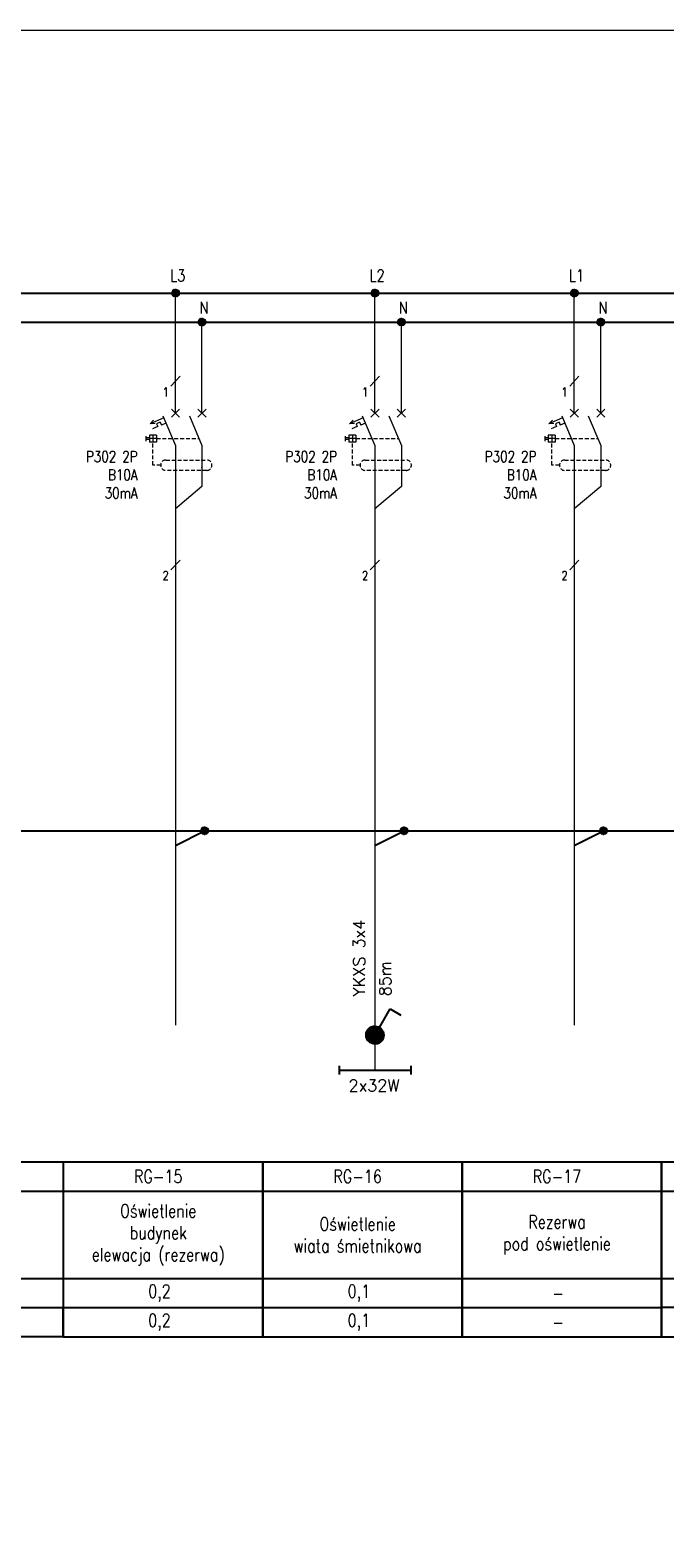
# Model space of a CAD drawing. Header units: millimetres. Extents: x 2505 to 3495, y 1397 to 1684.
# Tile 37 of 59: x 3084 to 3145, y 1540 to 1684. Entities that reach past the tile are written whole.
import ezdxf

# ---------------------------------------------------------------- set-up
doc = ezdxf.new("R2010")
doc.units = ezdxf.units.MM
doc.linetypes.add('DASHED2', pattern=[0.375, 0.25, -0.125])
for name, color, linetype, lineweight in [('#elektryczne', 7, 'Continuous', 20), ('EB_PRZEWODY', 3, 'Continuous', 20), ('PRZEWODY', 3, 'Continuous', 20), ('SYMBOL', 3, 'Continuous', 20), ('SZYNY', 1, 'Continuous', 40)]:
    doc.layers.add(name, color=color, linetype=linetype, lineweight=lineweight)
for name, color, linetype in [('#elektryka', 1, 'Continuous'), ('E_Opis', 7, 'Continuous'), ('EB_gniazda', 1, 'Continuous'), ('IE-SYMBOL', 3, 'Continuous'), ('OPIS', 7, 'Continuous')]:
    doc.layers.add(name, color=color, linetype=linetype)
doc.styles.add('SIMPLEX', font='simplex.shx', dxfattribs={"width": 0.8})

# ---------------------------------------------------------------- blocks, each defined once
blk = doc.blocks.new('P-PUNKT')
for p, q in [((-0.64, 0.17), (-0.66, 0.02)), ((-0.64, 0.17), (-0.66, 0.02)), ((-0.64, 0), (-0.66, -0.03)), ((-0.6, 0.28), (-0.64, 0.17)), ((-0.6, 0.28), (-0.64, 0.17)), ((-0.6, 0.14), (-0.64, 0.09)), ((-0.6, 0), (-0.64, 0)), ((-0.51, 0.43), (-0.6, 0.28)), ((-0.51, 0.43), (-0.6, 0.28)), ((-0.51, 0.29), (-0.6, 0.19)), ((-0.51, 0.15), (-0.6, 0.1)), ((-0.51, 0.01), (-0.6, 0)), ((-0.4, 0.52), (-0.51, 0.43)), ((-0.4, 0.52), (-0.51, 0.43)), ((-0.4, 0.41), (-0.51, 0.33)), ((-0.4, 0.29), (-0.51, 0.24)), ((-0.4, 0.17), (-0.51, 0.15)), ((-0.4, 0.06), (-0.51, 0.05)), ((-0.27, 0.61), (-0.4, 0.52)), ((-0.27, 0.61), (-0.4, 0.52)), ((-0.27, 0.5), (-0.4, 0.43)), ((-0.27, 0.38), (-0.4, 0.33)), ((-0.27, 0.27), (-0.4, 0.24)), ((-0.27, 0.16), (-0.4, 0.14)), ((-0.27, 0.05), (-0.4, 0.05)), ((-0.27, 0.61), (-0.27, -0.61)), ((-0.27, 0.61), (-0.27, -0.61)), ((-0.1, 0.66), (0.1, 0.66)), ((-0.1, 0.66), (0.1, 0.66)), ((-0.1, -0.66), (-0.1, 0.66)), ((-0.1, 0.66), (-0.1, -0.66)), ((-0.1, 0.56), (0.1, 0.56)), ((-0.1, 0.46), (0.1, 0.46)), ((-0.1, 0.36), (0.1, 0.36)), ((-0.1, 0.26), (0.1, 0.26)), ((-0.1, 0.15), (0.1, 0.15)), ((-0.1, 0.05), (0.1, 0.05)), ((0.1, -0.66), (0.1, 0.66)), ((0.1, 0.66), (0.1, -0.66)), ((0.27, 0.61), (0.27, -0.61)), ((0.27, 0.61), (0.27, -0.61)), ((0.27, 0.61), (0.4, 0.52)), ((0.27, 0.61), (0.4, 0.52)), ((0.27, 0.5), (0.4, 0.43)), ((0.27, 0.38), (0.4, 0.33)), ((0.27, 0.27), (0.4, 0.24)), ((0.27, 0.16), (0.4, 0.14)), ((0.27, 0.05), (0.4, 0.05)), ((0.4, 0.52), (0.51, 0.43)), ((0.4, 0.52), (0.51, 0.43)), ((0.4, 0.41), (0.51, 0.33)), ((0.4, 0.29), (0.51, 0.24)), ((0.4, 0.17), (0.51, 0.15)), ((0.4, 0.06), (0.51, 0.05)), ((0.51, 0.43), (0.6, 0.28)), ((0.51, 0.43), (0.6, 0.28)), ((0.51, 0.29), (0.6, 0.19)), ((0.51, 0.15), (0.6, 0.1)), ((0.51, 0.01), (0.6, 0)), ((0.6, 0.28), (0.64, 0.17)), ((0.6, 0.28), (0.64, 0.17)), ((0.6, 0.14), (0.64, 0.09)), ((0.6, 0), (0.64, 0)), ((0.64, 0.17), (0.66, 0.02)), ((0.64, 0.17), (0.66, 0.02)), ((0.64, 0), (0.66, -0.03)), ((-0.65, -0.08), (-0.64, -0.17)), ((-0.64, -0.17), (-0.65, -0.08)), ((-0.6, -0.14), (-0.64, -0.08)), ((-0.64, -0.17), (-0.6, -0.28)), ((-0.6, -0.28), (-0.64, -0.17)), ((-0.51, -0.13), (-0.6, -0.09)), ((-0.51, -0.27), (-0.6, -0.18)), ((-0.6, -0.28), (-0.51, -0.41)), ((-0.51, -0.41), (-0.6, -0.28)), ((-0.4, -0.06), (-0.51, -0.04)), ((-0.4, -0.17), (-0.51, -0.13)), ((-0.4, -0.29), (-0.51, -0.23)), ((-0.4, -0.41), (-0.51, -0.32)), ((-0.51, -0.41), (-0.4, -0.52)), ((-0.4, -0.52), (-0.51, -0.41)), ((-0.27, -0.06), (-0.4, -0.05)), ((-0.27, -0.17), (-0.4, -0.14)), ((-0.27, -0.28), (-0.4, -0.24)), ((-0.27, -0.39), (-0.4, -0.33)), ((-0.27, -0.5), (-0.4, -0.43)), ((-0.4, -0.52), (-0.27, -0.61)), ((-0.27, -0.61), (-0.4, -0.52)), ((-0.1, -0.05), (0.1, -0.05)), ((-0.1, -0.15), (0.1, -0.15)), ((-0.1, -0.26), (0.1, -0.26)), ((-0.1, -0.36), (0.1, -0.36)), ((-0.1, -0.46), (0.1, -0.46)), ((-0.1, -0.56), (0.1, -0.56)), ((0.1, -0.66), (-0.1, -0.66)), ((-0.1, -0.66), (0.1, -0.66)), ((0.27, -0.06), (0.4, -0.05)), ((0.27, -0.17), (0.4, -0.14)), ((0.27, -0.28), (0.4, -0.24)), ((0.27, -0.39), (0.4, -0.33)), ((0.27, -0.5), (0.4, -0.43)), ((0.4, -0.52), (0.27, -0.61)), ((0.27, -0.61), (0.4, -0.52)), ((0.4, -0.06), (0.51, -0.04)), ((0.4, -0.17), (0.51, -0.13)), ((0.4, -0.29), (0.51, -0.23)), ((0.4, -0.41), (0.51, -0.32)), ((0.51, -0.41), (0.4, -0.52)), ((0.4, -0.52), (0.51, -0.41)), ((0.51, -0.13), (0.6, -0.09)), ((0.51, -0.27), (0.6, -0.18)), ((0.6, -0.28), (0.51, -0.41)), ((0.51, -0.41), (0.6, -0.28)), ((0.6, -0.14), (0.64, -0.08)), ((0.64, -0.17), (0.6, -0.28)), ((0.6, -0.28), (0.64, -0.17)), ((0.65, -0.08), (0.64, -0.17)), ((0.64, -0.17), (0.65, -0.08))]:
    blk.add_line(p, q)
at = {"ltscale": 5}
blk.add_line((0.66, 0.02), (0.66, -0.08), dxfattribs=at)
blk.add_point((0, 0))
blk = doc.blocks.new('WYL_ROZ')
for p, q in [((-0.78, -0.78), (0.78, 0.78)), ((0.78, -0.78), (-0.78, 0.78)), ((0, 0), (0, 2)), ((4.26, -0.78), (5.83, 0.78)), ((5.83, -0.78), (4.26, 0.78)), ((5.04, 0), (5.04, 2)), ((-2.24, -0.93), (-4.83, -2.04)), ((-4.83, -2.04), (-4.17, -1.32)), ((-3.9, -1.97), (-4.83, -2.04)), ((-3.37, -2.56), (-4.41, -3.01)), ((-2.92, -1.75), (-3.6, -2.04)), ((-3.6, -2.04), (-3.37, -2.56)), ((-2.92, -1.75), (-2.69, -2.27)), ((-1.82, -1.9), (-2.69, -2.27)), ((-2.41, -0.52), (0, -6.16)), ((2.63, -0.52), (5.04, -6.16)), ((-5.65, -4.41), (-5.65, -5.32)), ((-4.96, -4.69), (-5.65, -4.69)), ((-4.96, -5.03), (-5.65, -5.03)), ((-4.96, -4.2), (-4.96, -5.53)), ((-3.63, -4.2), (-4.96, -4.2)), ((-3.63, -4.86), (-4.96, -4.86)), ((-3.63, -5.53), (-4.96, -5.53)), ((-4.3, -4.2), (-4.3, -5.53)), ((-3.63, -4.2), (-3.63, -5.53)), ((0, -6.12), (0, -11.54)), ((5.04, -6.16), (5.04, -11.58))]:
    blk.add_line(p, q)
at = {"color": 3}
blk.add_line((2.63, -0.52), (5.04, -6.16), dxfattribs=at)
blk.add_line((2.63, -0.52), (5.04, -6.16), dxfattribs=at)
at = {"color": 4, "linetype": 'DASHED2', "ltscale": 3}
for p, q in [((-3.63, -4.86), (4.49, -4.86)), ((-1.84, -8.93), (5.95, -8.93)), ((5.95, -10.91), (-1.84, -10.91))]:
    blk.add_line(p, q, dxfattribs=at)
blk.add_lwpolyline([(-2.83, -9.92), (-4.3, -9.92), (-4.3, -5.53)], dxfattribs=at)
for centre, start, end in [((-1.84, -9.92), 90, 270), ((5.95, -9.92), 270, 90)]:
    blk.add_arc(centre, 0.99, start, end, dxfattribs=at)
blk.add_point((5.04, -10.35), dxfattribs=at)
blk.add_point((5.04, -10.35), dxfattribs=at)
blk = doc.blocks.new('LAMPA')
for p, q in [((-4, 0.5), (-4, -0.5)), ((-4, 0), (4, 0)), ((4, 0.5), (4, -0.5))]:
    blk.add_line(p, q)
blk = doc.blocks.new('*U64')
for p, q in [((-0.64, 0.17), (-0.66, 0.02)), ((-0.64, 0.17), (-0.66, 0.02)), ((-0.64, 0), (-0.66, -0.03)), ((-0.6, 0.28), (-0.64, 0.17)), ((-0.6, 0.28), (-0.64, 0.17)), ((-0.6, 0.14), (-0.64, 0.09)), ((-0.6, 0), (-0.64, 0)), ((-0.51, 0.43), (-0.6, 0.28)), ((-0.51, 0.43), (-0.6, 0.28)), ((-0.51, 0.29), (-0.6, 0.19)), ((-0.51, 0.15), (-0.6, 0.1)), ((-0.51, 0.01), (-0.6, 0)), ((-0.4, 0.52), (-0.51, 0.43)), ((-0.4, 0.52), (-0.51, 0.43)), ((-0.4, 0.41), (-0.51, 0.33)), ((-0.4, 0.29), (-0.51, 0.24)), ((-0.4, 0.17), (-0.51, 0.15)), ((-0.4, 0.06), (-0.51, 0.05)), ((-0.27, 0.61), (-0.4, 0.52)), ((-0.27, 0.61), (-0.4, 0.52)), ((-0.27, 0.5), (-0.4, 0.43)), ((-0.27, 0.38), (-0.4, 0.33)), ((-0.27, 0.27), (-0.4, 0.24)), ((-0.27, 0.16), (-0.4, 0.14)), ((-0.27, 0.05), (-0.4, 0.05)), ((-0.27, 0.61), (-0.27, -0.61)), ((-0.27, 0.61), (-0.27, -0.61)), ((-0.1, 0.66), (0.1, 0.66)), ((-0.1, 0.66), (0.1, 0.66)), ((-0.1, -0.66), (-0.1, 0.66)), ((-0.1, 0.66), (-0.1, -0.66)), ((-0.1, 0.56), (0.1, 0.56)), ((-0.1, 0.46), (0.1, 0.46)), ((-0.1, 0.36), (0.1, 0.36)), ((-0.1, 0.26), (0.1, 0.26)), ((-0.1, 0.15), (0.1, 0.15)), ((-0.1, 0.05), (0.1, 0.05)), ((0.1, -0.66), (0.1, 0.66)), ((0.1, 0.66), (0.1, -0.66)), ((0.27, 0.61), (0.27, -0.61)), ((0.27, 0.61), (0.27, -0.61)), ((0.27, 0.61), (0.4, 0.52)), ((0.27, 0.61), (0.4, 0.52)), ((0.27, 0.5), (0.4, 0.43)), ((0.27, 0.38), (0.4, 0.33)), ((0.27, 0.27), (0.4, 0.24)), ((0.27, 0.16), (0.4, 0.14)), ((0.27, 0.05), (0.4, 0.05)), ((0.4, 0.52), (0.51, 0.43)), ((0.4, 0.52), (0.51, 0.43)), ((0.4, 0.41), (0.51, 0.33)), ((0.4, 0.29), (0.51, 0.24)), ((0.4, 0.17), (0.51, 0.15)), ((0.4, 0.06), (0.51, 0.05)), ((0.51, 0.43), (0.6, 0.28)), ((0.51, 0.43), (0.6, 0.28)), ((0.51, 0.29), (0.6, 0.19)), ((0.51, 0.15), (0.6, 0.1)), ((0.51, 0.01), (0.6, 0)), ((0.6, 0.28), (0.64, 0.17)), ((0.6, 0.28), (0.64, 0.17)), ((0.6, 0.14), (0.64, 0.09)), ((0.6, 0), (0.64, 0)), ((0.64, 0.17), (0.66, 0.02)), ((0.64, 0.17), (0.66, 0.02)), ((0.64, 0), (0.66, -0.03)), ((-0.65, -0.08), (-0.64, -0.17)), ((-0.64, -0.17), (-0.65, -0.08)), ((-0.6, -0.14), (-0.64, -0.08)), ((-0.64, -0.17), (-0.6, -0.28)), ((-0.6, -0.28), (-0.64, -0.17)), ((-0.51, -0.13), (-0.6, -0.09)), ((-0.51, -0.27), (-0.6, -0.18)), ((-0.6, -0.28), (-0.51, -0.41)), ((-0.51, -0.41), (-0.6, -0.28)), ((-0.4, -0.06), (-0.51, -0.04)), ((-0.4, -0.17), (-0.51, -0.13)), ((-0.4, -0.29), (-0.51, -0.23)), ((-0.4, -0.41), (-0.51, -0.32)), ((-0.51, -0.41), (-0.4, -0.52)), ((-0.4, -0.52), (-0.51, -0.41)), ((-0.27, -0.06), (-0.4, -0.05)), ((-0.27, -0.17), (-0.4, -0.14)), ((-0.27, -0.28), (-0.4, -0.24)), ((-0.27, -0.39), (-0.4, -0.33)), ((-0.27, -0.5), (-0.4, -0.43)), ((-0.4, -0.52), (-0.27, -0.61)), ((-0.27, -0.61), (-0.4, -0.52)), ((-0.1, -0.05), (0.1, -0.05)), ((-0.1, -0.15), (0.1, -0.15)), ((-0.1, -0.26), (0.1, -0.26)), ((-0.1, -0.36), (0.1, -0.36)), ((-0.1, -0.46), (0.1, -0.46)), ((-0.1, -0.56), (0.1, -0.56)), ((0.1, -0.66), (-0.1, -0.66)), ((-0.1, -0.66), (0.1, -0.66)), ((0.27, -0.06), (0.4, -0.05)), ((0.27, -0.17), (0.4, -0.14)), ((0.27, -0.28), (0.4, -0.24)), ((0.27, -0.39), (0.4, -0.33)), ((0.27, -0.5), (0.4, -0.43)), ((0.4, -0.52), (0.27, -0.61)), ((0.27, -0.61), (0.4, -0.52)), ((0.4, -0.06), (0.51, -0.04)), ((0.4, -0.17), (0.51, -0.13)), ((0.4, -0.29), (0.51, -0.23)), ((0.4, -0.41), (0.51, -0.32)), ((0.51, -0.41), (0.4, -0.52)), ((0.4, -0.52), (0.51, -0.41)), ((0.51, -0.13), (0.6, -0.09)), ((0.51, -0.27), (0.6, -0.18)), ((0.6, -0.28), (0.51, -0.41)), ((0.51, -0.41), (0.6, -0.28)), ((0.6, -0.14), (0.64, -0.08)), ((0.64, -0.17), (0.6, -0.28)), ((0.6, -0.28), (0.64, -0.17)), ((0.65, -0.08), (0.64, -0.17)), ((0.64, -0.17), (0.65, -0.08))]:
    blk.add_line(p, q)
at = {"ltscale": 5}
blk.add_line((0.66, 0.02), (0.66, -0.08), dxfattribs=at)
blk.add_point((0, 0))
blk = doc.blocks.new('ip44 1')
at = {"layer": 'EB_gniazda', "linetype": 'Continuous', "lineweight": 30}
h = blk.add_hatch(dxfattribs=at)
h.set_pattern_fill('ANSI31', color=256)
h.set_pattern_definition([(45, (0, 0), (-0.08838834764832, 0.08838834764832), [])])
h.paths.add_polyline_path([(-89989543.7, -54751307.4, 1), (-89989526.9, -54751307.4, 1)])
at = {"layer": '#elektryka'}
for p, q in [((-89989531.1, -54751300.1), (-89989520.9, -54751282.5)), ((-89989520.9, -54751282.5), (-89989510.5, -54751288.5))]:
    blk.add_line(p, q, dxfattribs=at)
blk.add_circle((-89989535.3, -54751307.4), 8.4, dxfattribs=at)
blk = doc.blocks.new('*U83')
for p, q in [((-0.64, 0.17), (-0.66, 0.02)), ((-0.64, 0.17), (-0.66, 0.02)), ((-0.64, 0), (-0.66, -0.03)), ((-0.6, 0.28), (-0.64, 0.17)), ((-0.6, 0.28), (-0.64, 0.17)), ((-0.6, 0.14), (-0.64, 0.09)), ((-0.6, 0), (-0.64, 0)), ((-0.51, 0.43), (-0.6, 0.28)), ((-0.51, 0.43), (-0.6, 0.28)), ((-0.51, 0.29), (-0.6, 0.19)), ((-0.51, 0.15), (-0.6, 0.1)), ((-0.51, 0.01), (-0.6, 0)), ((-0.4, 0.52), (-0.51, 0.43)), ((-0.4, 0.52), (-0.51, 0.43)), ((-0.4, 0.41), (-0.51, 0.33)), ((-0.4, 0.29), (-0.51, 0.24)), ((-0.4, 0.17), (-0.51, 0.15)), ((-0.4, 0.06), (-0.51, 0.05)), ((-0.27, 0.61), (-0.4, 0.52)), ((-0.27, 0.61), (-0.4, 0.52)), ((-0.27, 0.5), (-0.4, 0.43)), ((-0.27, 0.38), (-0.4, 0.33)), ((-0.27, 0.27), (-0.4, 0.24)), ((-0.27, 0.16), (-0.4, 0.14)), ((-0.27, 0.05), (-0.4, 0.05)), ((-0.27, 0.61), (-0.27, -0.61)), ((-0.27, 0.61), (-0.27, -0.61)), ((-0.1, 0.66), (0.1, 0.66)), ((-0.1, 0.66), (0.1, 0.66)), ((-0.1, -0.66), (-0.1, 0.66)), ((-0.1, 0.66), (-0.1, -0.66)), ((-0.1, 0.56), (0.1, 0.56)), ((-0.1, 0.46), (0.1, 0.46)), ((-0.1, 0.36), (0.1, 0.36)), ((-0.1, 0.26), (0.1, 0.26)), ((-0.1, 0.15), (0.1, 0.15)), ((-0.1, 0.05), (0.1, 0.05)), ((0.1, -0.66), (0.1, 0.66)), ((0.1, 0.66), (0.1, -0.66)), ((0.27, 0.61), (0.27, -0.61)), ((0.27, 0.61), (0.27, -0.61)), ((0.27, 0.61), (0.4, 0.52)), ((0.27, 0.61), (0.4, 0.52)), ((0.27, 0.5), (0.4, 0.43)), ((0.27, 0.38), (0.4, 0.33)), ((0.27, 0.27), (0.4, 0.24)), ((0.27, 0.16), (0.4, 0.14)), ((0.27, 0.05), (0.4, 0.05)), ((0.4, 0.52), (0.51, 0.43)), ((0.4, 0.52), (0.51, 0.43)), ((0.4, 0.41), (0.51, 0.33)), ((0.4, 0.29), (0.51, 0.24)), ((0.4, 0.17), (0.51, 0.15)), ((0.4, 0.06), (0.51, 0.05)), ((0.51, 0.43), (0.6, 0.28)), ((0.51, 0.43), (0.6, 0.28)), ((0.51, 0.29), (0.6, 0.19)), ((0.51, 0.15), (0.6, 0.1)), ((0.51, 0.01), (0.6, 0)), ((0.6, 0.28), (0.64, 0.17)), ((0.6, 0.28), (0.64, 0.17)), ((0.6, 0.14), (0.64, 0.09)), ((0.6, 0), (0.64, 0)), ((0.64, 0.17), (0.66, 0.02)), ((0.64, 0.17), (0.66, 0.02)), ((0.64, 0), (0.66, -0.03)), ((-0.65, -0.08), (-0.64, -0.17)), ((-0.64, -0.17), (-0.65, -0.08)), ((-0.6, -0.14), (-0.64, -0.08)), ((-0.64, -0.17), (-0.6, -0.28)), ((-0.6, -0.28), (-0.64, -0.17)), ((-0.51, -0.13), (-0.6, -0.09)), ((-0.51, -0.27), (-0.6, -0.18)), ((-0.6, -0.28), (-0.51, -0.41)), ((-0.51, -0.41), (-0.6, -0.28)), ((-0.4, -0.06), (-0.51, -0.04)), ((-0.4, -0.17), (-0.51, -0.13)), ((-0.4, -0.29), (-0.51, -0.23)), ((-0.4, -0.41), (-0.51, -0.32)), ((-0.51, -0.41), (-0.4, -0.52)), ((-0.4, -0.52), (-0.51, -0.41)), ((-0.27, -0.06), (-0.4, -0.05)), ((-0.27, -0.17), (-0.4, -0.14)), ((-0.27, -0.28), (-0.4, -0.24)), ((-0.27, -0.39), (-0.4, -0.33)), ((-0.27, -0.5), (-0.4, -0.43)), ((-0.4, -0.52), (-0.27, -0.61)), ((-0.27, -0.61), (-0.4, -0.52)), ((-0.1, -0.05), (0.1, -0.05)), ((-0.1, -0.15), (0.1, -0.15)), ((-0.1, -0.26), (0.1, -0.26)), ((-0.1, -0.36), (0.1, -0.36)), ((-0.1, -0.46), (0.1, -0.46)), ((-0.1, -0.56), (0.1, -0.56)), ((0.1, -0.66), (-0.1, -0.66)), ((-0.1, -0.66), (0.1, -0.66)), ((0.27, -0.06), (0.4, -0.05)), ((0.27, -0.17), (0.4, -0.14)), ((0.27, -0.28), (0.4, -0.24)), ((0.27, -0.39), (0.4, -0.33)), ((0.27, -0.5), (0.4, -0.43)), ((0.4, -0.52), (0.27, -0.61)), ((0.27, -0.61), (0.4, -0.52)), ((0.4, -0.06), (0.51, -0.04)), ((0.4, -0.17), (0.51, -0.13)), ((0.4, -0.29), (0.51, -0.23)), ((0.4, -0.41), (0.51, -0.32)), ((0.51, -0.41), (0.4, -0.52)), ((0.4, -0.52), (0.51, -0.41)), ((0.51, -0.13), (0.6, -0.09)), ((0.51, -0.27), (0.6, -0.18)), ((0.6, -0.28), (0.51, -0.41)), ((0.51, -0.41), (0.6, -0.28)), ((0.6, -0.14), (0.64, -0.08)), ((0.64, -0.17), (0.6, -0.28)), ((0.6, -0.28), (0.64, -0.17)), ((0.65, -0.08), (0.64, -0.17)), ((0.64, -0.17), (0.65, -0.08))]:
    blk.add_line(p, q)
at = {"ltscale": 5}
blk.add_line((0.66, 0.02), (0.66, -0.08), dxfattribs=at)
blk.add_point((0, 0))

msp = doc.modelspace()

# ---------------------------------------------------------------- linework, layer by layer
at = {"layer": '#elektryczne'}
msp.add_lwpolyline([(3494.65, 1396.93), (2504.65, 1396.93), (2504.65, 1683.93), (3494.65, 1683.93)], dxfattribs=at)
at = {"ltscale": 5}
for p, q in [((3057.62, 1573.43), (3087.27, 1573.43)), ((3057.62, 1565.12), (3087.27, 1565.12))]:
    msp.add_line(p, q, dxfattribs=at)
at = {"layer": 'EB_PRZEWODY', "lineweight": -3, "ltscale": 5}
for p, q in [((3097.96, 1606.34), (3100.73, 1607.73)), ((3116.95, 1606.34), (3119.72, 1607.73)), ((3135.94, 1606.34), (3138.71, 1607.73))]:
    msp.add_line(p, q, dxfattribs=at)
at = {"layer": 'OPIS', "ltscale": 5}
for p, q in [((3087.27, 1576.2), (3057.62, 1576.2)), ((3166.83, 1562.34), (3144.24, 1562.34))]:
    msp.add_line(p, q, dxfattribs=at)
at = {"layer": 'OPIS'}
for p, q in [((3087.27, 1576.2), (3087.27, 1562.34)), ((3144.24, 1573.43), (3166.83, 1573.43)), ((3144.24, 1565.12), (3166.83, 1565.12))]:
    msp.add_line(p, q, dxfattribs=at)
at = {"layer": 'OPIS', "lineweight": -3}
for p, q in [((3087.27, 1573.43), (3106.26, 1573.43)), ((3106.26, 1573.43), (3125.25, 1573.43)), ((3125.25, 1573.43), (3144.24, 1573.43)), ((3087.27, 1565.12), (3106.26, 1565.12)), ((3106.26, 1565.12), (3125.25, 1565.12)), ((3125.25, 1565.12), (3144.24, 1565.12))]:
    msp.add_line(p, q, dxfattribs=at)
at = {"layer": 'OPIS', "lineweight": -3, "ltscale": 5}
for p, q in [((3087.27, 1562.34), (3106.26, 1562.34)), ((3106.26, 1562.34), (3125.25, 1562.34)), ((3125.25, 1562.34), (3144.24, 1562.34))]:
    msp.add_line(p, q, dxfattribs=at)
at = {"layer": 'OPIS', "lineweight": -3}
for points in [[(3087.27, 1559.57), (3106.26, 1559.57), (3106.26, 1576.2), (3087.27, 1576.2)], [(3106.26, 1559.57), (3125.25, 1559.57), (3125.25, 1576.2), (3106.26, 1576.2)], [(3125.25, 1559.57), (3144.24, 1559.57), (3144.24, 1576.2), (3125.25, 1576.2)]]:
    msp.add_lwpolyline(points, close=True, dxfattribs=at)
at = {"layer": 'OPIS'}
for points in [[(3144.24, 1559.57), (3166.83, 1559.57), (3166.83, 1576.2), (3144.24, 1576.2)], [(3057.62, 1562.34), (3087.27, 1562.34), (3087.27, 1559.57), (3057.62, 1559.57)]]:
    msp.add_lwpolyline(points, close=True, dxfattribs=at)
msp.add_lwpolyline([(3087.27, 1559.57), (3087.27, 1562.34)], dxfattribs=at)
at = {"layer": 'PRZEWODY', "ltscale": 5}
for p, q in [((3097.96, 1647.48), (3097.96, 1658.91)), ((3116.95, 1647.48), (3116.95, 1658.91)), ((3135.94, 1647.48), (3135.94, 1658.91)), ((3100.48, 1641.69), (3100.48, 1640.5)), ((3119.47, 1641.69), (3119.47, 1640.5)), ((3138.46, 1641.69), (3138.46, 1640.5))]:
    msp.add_line(p, q, dxfattribs=at)
at = {"layer": 'PRZEWODY'}
for p, q in [((3100.48, 1648.48), (3100.48, 1656.14)), ((3119.47, 1648.48), (3119.47, 1656.14)), ((3138.46, 1648.48), (3138.46, 1656.14)), ((3097.96, 1632.1), (3097.96, 1589.23)), ((3116.95, 1632.1), (3116.95, 1584.94)), ((3135.94, 1632.1), (3135.94, 1589.23))]:
    msp.add_line(p, q, dxfattribs=at)
at = {"layer": 'SYMBOL'}
for p, q in [((3097.52, 1650.03), (3098.4, 1650.98)), ((3116.51, 1650.03), (3117.39, 1650.98)), ((3135.5, 1650.03), (3136.38, 1650.98)), ((3097.96, 1642.01), (3097.96, 1632.1)), ((3116.95, 1642.01), (3116.95, 1632.1)), ((3135.94, 1642.01), (3135.94, 1632.1)), ((3100.48, 1640.5), (3097.96, 1638.37)), ((3119.47, 1640.5), (3116.95, 1638.37)), ((3138.46, 1640.5), (3135.94, 1638.37)), ((3097.52, 1632.55), (3098.4, 1633.49)), ((3116.51, 1632.55), (3117.39, 1633.49)), ((3135.5, 1632.55), (3136.38, 1633.49))]:
    msp.add_line(p, q, dxfattribs=at)
at = {"layer": 'SZYNY', "lineweight": -3}
msp.add_line((2535.21, 1658.91), (3453.73, 1658.91), dxfattribs=at)
at = {"layer": 'SZYNY', "color": 5, "lineweight": -3}
msp.add_line((2535.21, 1656.14), (3453.73, 1656.14), dxfattribs=at)
at = {"layer": 'SZYNY', "color": 4, "lineweight": -3}
msp.add_line((2651.38, 1607.73), (3453.73, 1607.73), dxfattribs=at)

# ---------------------------------------------------------------- block references
at = {"layer": 'EB_gniazda', "linetype": 'Continuous', "lineweight": 30, "xscale": 0.1, "yscale": 0.1, "zscale": 0.1}
msp.add_blockref('ip44 1', (9002070.48, 5476719.02), dxfattribs=at)
at = {"layer": 'EB_PRZEWODY', "lineweight": -3, "ltscale": 5, "xscale": 0.5544000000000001, "yscale": 0.5544000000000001, "zscale": 0.5544000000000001}
for name, p in [('*U83', (3100.73, 1607.73)), ('*U64', (3119.72, 1607.73)), ('*U83', (3138.71, 1607.73))]:
    msp.add_blockref(name, p, dxfattribs=at)
at = {"layer": 'IE-SYMBOL', "xscale": 0.8517600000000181, "yscale": 0.8517600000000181, "zscale": 0.8517600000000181}
msp.add_blockref('LAMPA', (3116.95, 1584.94), dxfattribs=at)
at = {"layer": 'PRZEWODY', "xscale": 0.5543999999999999, "yscale": 0.5543999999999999, "zscale": 0.5543999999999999}
for p in [(3097.96, 1658.91), (3116.95, 1658.91), (3135.94, 1658.91), (3100.48, 1656.14), (3119.47, 1656.14), (3138.46, 1656.14)]:
    msp.add_blockref('P-PUNKT', p, dxfattribs=at)
at = {"layer": 'SYMBOL', "color": 6, "xscale": 0.5, "yscale": 0.5, "zscale": 0.5}
for p in [(3097.96, 1647.48), (3116.95, 1647.48), (3135.94, 1647.48)]:
    msp.add_blockref('WYL_ROZ', p, dxfattribs=at)

# ---------------------------------------------------------------- texts
at = {"layer": 'E_Opis', "lineweight": -3, "width": 14.1127, "attachment_point": 5, "style": 'SIMPLEX'}
for s, insert, char_height in [('RG-15', (3096.31, 1574.83), 1.247), ('RG-16', (3115.3, 1574.83), 1.247), ('RG-17', (3134.29, 1574.83), 1.247), ('Oświetlenie\\Pbudynek\\Pelewacja (rezerwa)', (3096.31, 1569.26), 1.2474), ('Oświetlenie\\Pwiata śmietnikowa', (3115.3, 1569.26), 1.2474), ('Rezerwa\\Ppod oświetlenie', (3134.29, 1569.26), 1.2474), ('\\pxqc;0,2', (3096.43, 1563.71), 1.247), ('\\pxqc;0,1', (3115.42, 1563.71), 1.247), ('\\pxqc;-', (3134.41, 1563.71), 1.247), ('\\pxqc;0,2', (3096.43, 1560.94), 1.247), ('\\pxqc;0,1', (3115.42, 1560.94), 1.247), ('\\pxqc;-', (3134.41, 1560.94), 1.247)]:
    msp.add_mtext(s, dxfattribs=dict(at, insert=insert, char_height=char_height))
at = {"layer": 'OPIS', "lineweight": -3, "style": 'SIMPLEX', "width": 0.8}
for s, p in [('L3', (3097.45, 1660.01)), ('L2', (3116.44, 1660.01)), ('L1', (3135.43, 1660.01))]:
    msp.add_text(s, height=1.134, dxfattribs=at).set_placement(p)
at = {"layer": 'OPIS', "style": 'SIMPLEX', "width": 0.8}
for s, height, p in [('N', 1.13, (3100.25, 1656.95)), ('N', 1.13, (3119.24, 1656.95)), ('N', 1.13, (3138.23, 1656.95)), ('1', 0.832, (3096.74, 1649.07)), ('1', 0.832, (3115.73, 1649.07)), ('1', 0.832, (3134.72, 1649.07)), ('2', 0.832, (3096.74, 1631.6)), ('2', 0.832, (3115.73, 1631.6)), ('2', 0.832, (3134.72, 1631.6))]:
    msp.add_text(s, height=height, dxfattribs=at).set_placement(p)
at = {"layer": 'OPIS', "lineweight": -3, "style": 'SIMPLEX'}
for s, p in [('YKXS 3x4', (3116, 1591.97)), ('85m', (3118.49, 1591.97))]:
    msp.add_text(s, height=1.12, rotation=90, dxfattribs=at).set_placement(p)
msp.add_text('2x32W', height=1.12, dxfattribs=at).set_placement((3114.44, 1582.92))
at = {"layer": 'OPIS', "char_height": 1.04, "attachment_point": 3, "style": 'SIMPLEX'}
for insert in [(3094.35, 1643.86), (3113.34, 1643.86), (3132.33, 1643.86)]:
    msp.add_mtext_dynamic_manual_height_columns('P302 2P \\PB10A\\P30mA', width=5.4797, gutter_width=7.17, heights=[0], dxfattribs=dict(at, insert=insert))

doc.saveas('drawing.dxf')
